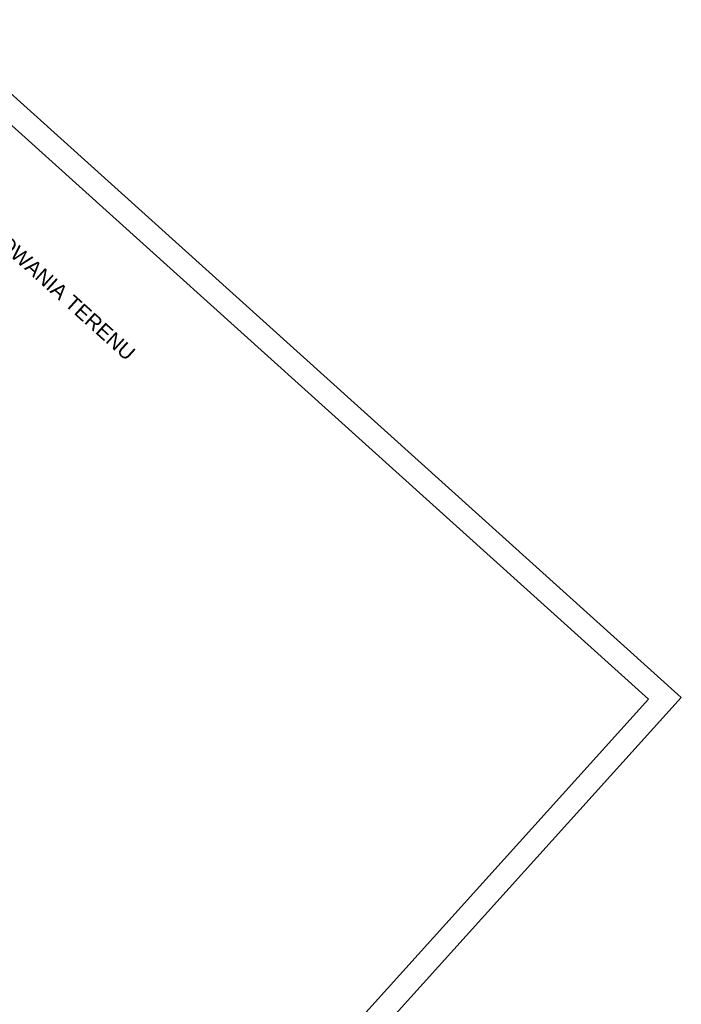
# Model space of a CAD drawing. Header units: metres. Extents: x 7427040 to 7427559, y 5541084 to 5541580.
# Tile 94 of 99: x 7427487 to 7427559, y 5541199 to 5541305. Entities that reach past the tile are written whole.
import ezdxf
from ezdxf.enums import TextEntityAlignment as Align

# ---------------------------------------------------------------- set-up
doc = ezdxf.new("R2010")
doc.units = ezdxf.units.M
doc.header["$MEASUREMENT"] = 0
doc.layers.get('0').update_dxf_attribs({"color": 4})
for name, color, linetype, lineweight in [('__OPISY', 7, 'Continuous', 0), ('E_gn_typ', 1, 'Continuous', 30), ('TABELKA I RAMKA', 4, 'Continuous', 0)]:
    doc.layers.add(name, color=color, linetype=linetype, lineweight=lineweight)
doc.styles.add('ARIAL 500', font='arial.ttf', dxfattribs={"height": 0.8})
doc.styles.add('GN_atrybuty', font='simplex.shx', dxfattribs={"width": 0.8})

# ---------------------------------------------------------------- blocks, each defined once
blk = doc.blocks.new('PZT 1 BOISKO')
at = {"layer": '__OPISY', "insert": (7427464.811, 5541301.072), "char_height": 1.6, "width": 51.72448, "attachment_point": 1, "rotation": 317.9609, "style": 'ARIAL 500'}
blk.add_mtext('ELEMENTY ZAGOSPODAROWANIA TERENU', dxfattribs=at)
at = {"layer": 'E_gn_typ', "style": 'GN_atrybuty', "width": 0.9, "flags": 8}
for p in [(7427416.237, 5541237.381), (7427411.812, 5541232.473)]:
    blk.add_attdef('ILOŚĆ_ŻYŁ', text='', height=0.9, rotation=318.03691, dxfattribs=at).set_placement(p, align=Align.MIDDLE_LEFT)

msp = doc.modelspace()

# ---------------------------------------------------------------- linework, layer by layer
at = {"layer": 'TABELKA I RAMKA', "color": 7, "ltscale": 0.046875, "flags": 128}
for points in [[(7427172.645, 5541580.08), (7427558.843, 5541231.869), (7427425.92, 5541084.445), (7427039.722, 5541432.657), (7427172.645, 5541580.08)], [(7427183.968, 5541566.505), (7427555.312, 5541231.686), (7427425.737, 5541087.976), (7427054.393, 5541422.795), (7427183.968, 5541566.505)]]:
    msp.add_lwpolyline(points, close=True, dxfattribs=at)

# ---------------------------------------------------------------- block references
at = {"color": 7, "linetype": 'Continuous', "lineweight": 0}
msp.add_blockref('PZT 1 BOISKO', (0, 0), dxfattribs=at)

doc.saveas('drawing.dxf')
